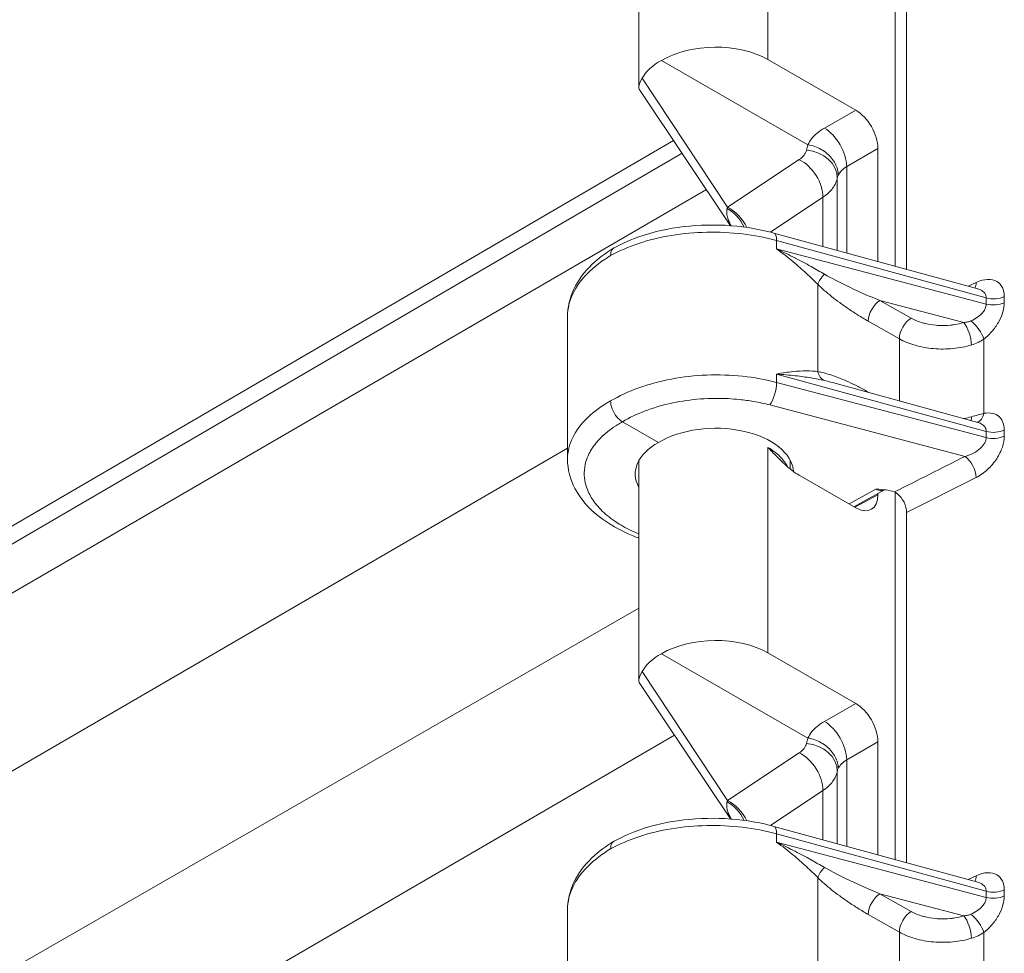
# Model space of a CAD drawing. Header units: inches. Extents: x 0.3 to 84.8, y 1.5 to 53.5.
# Tile 7 of 107: x 3 to 4.8, y 14.2 to 16. Entities that reach past the tile are written whole.
import ezdxf

# ---------------------------------------------------------------- set-up
doc = ezdxf.new("R2010")
doc.units = ezdxf.units.IN
doc.header["$LTSCALE"] = 2.5
doc.header["$MEASUREMENT"] = 0
doc.layers.add('Visible (ANSI)', color=7, linetype='Continuous', lineweight=18)
doc.layers.add('Visible Narrow (ANSI)', color=7, linetype='Continuous', lineweight=5)

msp = doc.modelspace()

# ---------------------------------------------------------------- linework, layer by layer
at = {"layer": 'Visible (ANSI)'}
for p, q in [((4.1246, 15.8421), (4.1246, 16.2554)), ((4.6063, 15.5055), (4.6063, 16.1956)), ((4.6276, 16.1578), (4.6276, 15.4997)), ((4.167, 15.8924), (4.4422, 15.7339)), ((4.3671, 15.8939), (4.5319, 15.799)), ((4.2968, 15.5818), (4.1262, 15.8365)), ((2.3197, 14.6516), (4.1897, 15.7418)), ((4.5737, 15.7266), (4.5737, 15.5144)), ((2.098, 14.4891), (4.2057, 15.7178)), ((4.7615, 15.463), (4.3783, 15.568)), ((4.7724, 15.4799), (4.7724, 15.4799)), ((4.7615, 15.463), (4.7615, 15.463)), ((4.7724, 15.4572), (4.7724, 15.4572)), ((3.9905, 15.4106), (3.9905, 15.1424)), ((4.4886, 15.2869), (4.7615, 15.2122)), ((4.1246, 15.2771), (4.1246, 15.2771)), ((4.1614, 15.1745), (4.0939, 15.2134)), ((4.7724, 15.1703), (4.7724, 15.1703)), ((4.1246, 14.7272), (4.1246, 15.1405)), ((4.4087, 15.1249), (4.4087, 15.1414)), ((4.7724, 15.1174), (4.7724, 15.1175)), ((4.4256, 15.1129), (4.5319, 15.0517)), ((4.586, 15.0855), (4.5287, 15.0536)), ((4.5737, 15.0786), (4.5737, 15.076)), ((4.6063, 15.0823), (4.6063, 15.0823)), ((4.6063, 14.3907), (4.6063, 15.0808)), ((4.6276, 15.043), (4.6276, 14.3848)), ((4.167, 14.7775), (4.4422, 14.6191)), ((4.3671, 14.7791), (4.5319, 14.6841)), ((4.2968, 14.467), (4.1262, 14.7217)), ((4.5737, 14.6118), (4.5737, 14.3996)), ((4.7615, 14.3482), (4.3783, 14.4531)), ((4.7724, 14.3651), (4.7724, 14.3651)), ((4.7615, 14.3482), (4.7615, 14.3482)), ((4.7724, 14.3423), (4.7724, 14.3423)), ((3.9905, 14.2957), (3.9905, 14.0275))]:
    msp.add_line(p, q, dxfattribs=at)
for centre, major_axis, ratio, start_param, end_param in [((4.2666, 15.834), (-0.142, -0.0022), 0.585862, 3.917989, 5.480785), ((4.2666, 15.8341), (-0.142, 0.0021), 0.565686, 5.498182, 5.99512), ((4.5319, 15.7507), (0.0295, -0.0512), 0.578269, 0.787485, 2.357977), ((4.3699, 15.5373), (0.0084, 0.0307), 0.342066, 6.283167, 6.283194), ((4.5797, 15.2291), (0.1478, -0.0623), 0.148889, 2.296425, 2.296428), ((4.2666, 15.1139), (-0.1489, -0.0023), 0.585862, 3.182557, 5.488785), ((4.2666, 15.1139), (-0.1489, 0.0022), 0.565686, 5.506182, 6.595407), ((4.5701, 15.113), (0.0161, -0.0274), 0.596079, 6.268618, 6.268634), ((4.605, 15.0559), (0.016, -0.0276), 0.578974, 0.78442, 2.134934), ((4.5319, 15.1001), (0.0295, -0.0512), 0.577917, 5.499872, 7.070364), ((4.2666, 14.7192), (-0.142, -0.0022), 0.585862, 3.917989, 5.480785), ((4.2666, 14.7192), (-0.142, 0.0021), 0.565686, 5.498182, 5.99512), ((4.5319, 14.6358), (0.0295, -0.0512), 0.578269, 0.787485, 2.357977), ((4.3699, 14.4224), (0.0084, 0.0307), 0.342066, 6.283129, 6.283156)]:
    msp.add_ellipse(centre, major_axis=major_axis, ratio=ratio, start_param=start_param, end_param=end_param, dxfattribs=at)
for points, knots in [([(4.1262, 15.8365), (4.1254, 15.8377), (4.1249, 15.839), (4.1241, 15.8448), (4.1261, 15.8504), (4.1308, 15.8589)], [0.0906454, 0.0906454, 0.0906454, 0.0906454, 0.135667, 0.135667, 0.2691124, 0.2691124, 0.2691124, 0.2691124]), ([(4.4992, 15.6765), (4.4992, 15.6802), (4.4987, 15.6839), (4.4977, 15.6875), (4.4967, 15.6912), (4.4953, 15.6949), (4.4935, 15.6985), (4.4916, 15.702), (4.4894, 15.7054), (4.4867, 15.7087), (4.4841, 15.7119), (4.4811, 15.7149), (4.4778, 15.7177), (4.4744, 15.7205), (4.4708, 15.723), (4.467, 15.7252), (4.4632, 15.7273), (4.4592, 15.7292), (4.455, 15.7307), (4.4508, 15.7322), (4.4463, 15.7332), (4.4422, 15.7339)], [0, 0, 0, 0, 0.142857, 0.142857, 0.142857, 0.285714, 0.285714, 0.285714, 0.428571, 0.428571, 0.428571, 0.571429, 0.571429, 0.571429, 0.714286, 0.714286, 0.714286, 0.857143, 0.857143, 0.857143, 1, 1, 1, 1]), ([(4.0781, 15.5402), (4.1008, 15.5528), (4.1272, 15.563), (4.1827, 15.5771), (4.2125, 15.5814), (4.2715, 15.5839), (4.3016, 15.5824), (4.3466, 15.5756), (4.3628, 15.5722), (4.3783, 15.568)], [0, 0, 0, 0, 0.2579992, 0.2579992, 0.50868, 0.50868, 0.7549978, 0.7549978, 0.8968483, 0.8968483, 0.8968483, 0.8968483]), ([(3.9905, 15.4106), (3.9905, 15.4283), (3.9947, 15.4463), (4.0104, 15.4794), (4.022, 15.4949), (4.0483, 15.5202), (4.0623, 15.5308), (4.0779, 15.54)], [0, 0, 0, 0, 0.2109545, 0.2109545, 0.4229481, 0.4229481, 0.6004891, 0.6004891, 0.6004891, 0.6004891]), ([(4.0781, 15.5402), (4.0767, 15.5394), (4.0754, 15.5382), (4.0744, 15.5368), (4.0724, 15.534), (4.0714, 15.53), (4.0714, 15.5255)], [0.4934761, 0.4934761, 0.4934761, 0.4934761, 0.6666667, 0.6666667, 0.6666667, 0.9999691, 0.9999691, 0.9999691, 0.9999691]), ([(4.0714, 15.2524), (4.0714, 15.2478), (4.0724, 15.2427), (4.0744, 15.2376), (4.0763, 15.2325), (4.0792, 15.2276), (4.0826, 15.2233), (4.086, 15.2191), (4.0899, 15.2156), (4.0939, 15.2134)], [0, 0, 0, 0, 0.333333, 0.333333, 0.333333, 0.666667, 0.666667, 0.666667, 1, 1, 1, 1]), ([(4.4256, 15.1129), (4.4213, 15.1154), (4.4124, 15.1215), (4.3982, 15.1337), (4.3831, 15.1484), (4.3725, 15.1593), (4.3671, 15.1649)], [0, 0, 0, 0, 0.25, 0.5, 0.75, 0.9999869, 0.9999869, 0.9999869, 0.9999869]), ([(4.1246, 14.9947), (4.1209, 14.9961), (4.1173, 14.9975), (4.0891, 15.009), (4.0667, 15.0217), (4.0296, 15.0514), (4.0144, 15.0689), (3.9954, 15.1049), (3.9905, 15.1238), (3.9905, 15.1424)], [0.9646041, 0.9646041, 0.9646041, 0.9646041, 1.0002271, 1.0002271, 1.2481771, 1.2481771, 1.500179, 1.500179, 1.7249251, 1.7249251, 1.7249251, 1.7249251]), ([(4.5698, 15.0869), (4.5706, 15.0868), (4.5706, 15.0868), (4.5769, 15.0864), (4.5828, 15.0859), (4.5937, 15.0845), (4.5995, 15.0834), (4.6047, 15.0815)], [-0.1175725, -0.1175725, -0.1175725, -0.1175725, -0.1090209, -0.1090209, -0.0516685, -0.0516685, -0.0000573, -0.0000573, -0.0000573, -0.0000573]), ([(4.6047, 15.0815), (4.6056, 15.0811), (4.6065, 15.0807), (4.6083, 15.0797), (4.6091, 15.0792), (4.6099, 15.0785)], [-0.01875974, -0.01875974, -0.01875974, -0.01875974, -0.00977143, -0.00977143, -0.00000098, -0.00000098, -0.00000098, -0.00000098]), ([(4.1262, 14.7217), (4.1254, 14.7229), (4.1249, 14.7242), (4.1241, 14.73), (4.1261, 14.7355), (4.1308, 14.7441)], [0.0906454, 0.0906454, 0.0906454, 0.0906454, 0.135667, 0.135667, 0.2691124, 0.2691124, 0.2691124, 0.2691124]), ([(4.4992, 14.5617), (4.4992, 14.5654), (4.4987, 14.569), (4.4977, 14.5727), (4.4967, 14.5764), (4.4953, 14.5801), (4.4935, 14.5836), (4.4916, 14.5872), (4.4894, 14.5906), (4.4867, 14.5938), (4.4841, 14.597), (4.4811, 14.6001), (4.4778, 14.6029), (4.4744, 14.6056), (4.4708, 14.6081), (4.467, 14.6103), (4.4632, 14.6125), (4.4592, 14.6143), (4.455, 14.6158), (4.4508, 14.6173), (4.4463, 14.6184), (4.4422, 14.6191)], [0, 0, 0, 0, 0.142857, 0.142857, 0.142857, 0.285714, 0.285714, 0.285714, 0.428571, 0.428571, 0.428571, 0.571429, 0.571429, 0.571429, 0.714286, 0.714286, 0.714286, 0.857143, 0.857143, 0.857143, 1, 1, 1, 1]), ([(4.0781, 14.4253), (4.1008, 14.438), (4.1272, 14.4482), (4.1827, 14.4623), (4.2125, 14.4665), (4.2715, 14.4691), (4.3016, 14.4675), (4.3466, 14.4608), (4.3628, 14.4574), (4.3783, 14.4531)], [0, 0, 0, 0, 0.2579992, 0.2579992, 0.50868, 0.50868, 0.7549978, 0.7549978, 0.8968483, 0.8968483, 0.8968483, 0.8968483]), ([(3.9905, 14.2957), (3.9905, 14.3135), (3.9947, 14.3315), (4.0104, 14.3645), (4.022, 14.3801), (4.0483, 14.4054), (4.0623, 14.4159), (4.0779, 14.4252)], [0, 0, 0, 0, 0.2109545, 0.2109545, 0.4229481, 0.4229481, 0.6004891, 0.6004891, 0.6004891, 0.6004891]), ([(4.0781, 14.4253), (4.0767, 14.4245), (4.0754, 14.4234), (4.0744, 14.4219), (4.0724, 14.4191), (4.0714, 14.4152), (4.0714, 14.4106)], [0.4934761, 0.4934761, 0.4934761, 0.4934761, 0.6666667, 0.6666667, 0.6666667, 0.9999691, 0.9999691, 0.9999691, 0.9999691])]:
    msp.add_open_spline(points, degree=3, knots=knots, dxfattribs=at)
for points in [[(4.7615, 15.463), (4.7616, 15.463), (4.7616, 15.463), (4.7616, 15.463)], [(4.7615, 15.2122), (4.7615, 15.2121), (4.7616, 15.2121), (4.7616, 15.2121)], [(3.9905, 15.1424), (3.9905, 15.1424), (3.9905, 15.1424), (3.9905, 15.1424)], [(4.586, 15.0855), (4.586, 15.0855), (4.586, 15.0855), (4.586, 15.0855)], [(4.7615, 14.3482), (4.7616, 14.3481), (4.7616, 14.3481), (4.7616, 14.3481)]]:
    msp.add_open_spline(points, degree=3, dxfattribs=at)
at = {"layer": 'Visible Narrow (ANSI)'}
for p, q in [((4.3671, 16.2615), (4.3671, 15.8939)), ((4.2911, 15.6164), (4.1308, 15.8589)), ((4.4733, 15.7652), (4.5319, 15.799)), ((4.4589, 15.7291), (4.4589, 15.7291)), ((4.5151, 15.6929), (4.5737, 15.7266)), ((4.2911, 15.6164), (4.4259, 15.7059)), ((4.4477, 15.7226), (4.4477, 15.7226)), ((4.4812, 15.706), (4.4812, 15.706)), ((4.5151, 15.5305), (4.5151, 15.6929)), ((4.4974, 15.6713), (4.4974, 15.5353)), ((2.0428, 14.3665), (4.2514, 15.6495)), ((4.3717, 15.5697), (4.4704, 15.6353)), ((4.4704, 15.6353), (4.4704, 15.5427)), ((4.3833, 15.5539), (4.3833, 15.5381)), ((4.7772, 15.446), (4.3833, 15.5539)), ((4.7772, 15.4345), (4.3833, 15.5381)), ((4.4605, 15.3078), (4.4605, 15.4716)), ((4.7429, 15.4681), (4.7582, 15.4752)), ((4.4704, 15.4625), (4.4704, 15.4625)), ((4.8111, 15.4486), (4.8111, 15.4371)), ((4.4974, 15.4405), (4.4974, 15.4405)), ((4.7349, 15.3998), (4.5775, 15.4412)), ((4.6359, 15.4081), (4.5775, 15.4412)), ((4.7772, 15.446), (4.7772, 15.4345)), ((4.6139, 15.3693), (4.5555, 15.4024)), ((4.7497, 15.4018), (4.7497, 15.4018)), ((4.6139, 15.2526), (4.6139, 15.3693)), ((4.7729, 15.2292), (4.7729, 15.3687)), ((4.7047, 15.3502), (4.7047, 15.3502)), ((4.3833, 15.303), (4.3833, 15.2873)), ((4.3833, 15.303), (4.7772, 15.1952)), ((4.7772, 15.1837), (4.3833, 15.2873)), ((4.4974, 15.297), (4.4974, 15.297)), ((4.5555, 15.2691), (4.5573, 15.2681)), ((4.7373, 15.1483), (4.3703, 15.2449)), ((4.7772, 15.1952), (4.7772, 15.1837)), ((4.8111, 15.1977), (4.8111, 15.1862)), ((2.0428, 14.0322), (3.9905, 15.1636)), ((4.3671, 15.1649), (4.3671, 15.1467)), ((4.3671, 15.1649), (4.3671, 15.1649)), ((4.3671, 15.1467), (4.3671, 14.7791)), ((4.7533, 15.1279), (4.7533, 15.1279)), ((4.7582, 15.1085), (4.6276, 15.043)), ((4.5195, 15.0589), (4.5698, 15.0869)), ((4.5303, 15.0527), (4.5737, 15.076)), ((2.147, 13.7261), (4.1246, 14.8631)), ((4.2911, 14.5015), (4.1308, 14.7441)), ((4.4733, 14.6504), (4.5319, 14.6841)), ((4.1914, 14.6243), (2.2293, 13.4844)), ((4.5151, 14.578), (4.5737, 14.6118)), ((4.2911, 14.5015), (4.4259, 14.591)), ((4.5151, 14.4157), (4.5151, 14.578)), ((4.4974, 14.5565), (4.4974, 14.4205)), ((4.3717, 14.4549), (4.4704, 14.5204)), ((4.4704, 14.5204), (4.4704, 14.4279)), ((4.3833, 14.439), (4.3833, 14.4233)), ((4.7772, 14.3312), (4.3833, 14.439)), ((4.7772, 14.3197), (4.3833, 14.4233)), ((4.4605, 14.1929), (4.4605, 14.3568)), ((4.7429, 14.3532), (4.7582, 14.3603)), ((4.4704, 14.3477), (4.4704, 14.3477)), ((4.4974, 14.3257), (4.4974, 14.3257)), ((4.7349, 14.285), (4.5775, 14.3264)), ((4.6359, 14.2933), (4.5775, 14.3264)), ((4.7772, 14.3312), (4.7772, 14.3197)), ((4.8111, 14.3337), (4.8111, 14.3222)), ((4.6139, 14.2544), (4.5555, 14.2876)), ((4.7497, 14.2869), (4.7497, 14.2869)), ((4.6139, 14.1377), (4.6139, 14.2544)), ((4.7729, 14.1143), (4.7729, 14.2539)), ((4.7047, 14.2354), (4.7047, 14.2354))]:
    msp.add_line(p, q, dxfattribs=at)
for centre, major_axis, ratio, start_param, end_param in [((4.474, 15.7173), (-0.0295, 0.0512), 0.557781, 3.929044, 5.499536), ((4.4251, 15.6571), (-0.0327, 0.0492), 0.636195, 3.890894, 5.460105), ((4.4386, 15.675), (0.0581, -0.011), 0.82069, 0.152197, 1.712029), ((4.5562, 15.6683), (-0.0591, -0.0018), 0.595664, 5.462271, 5.996355), ((4.5562, 15.6667), (-0.0592, 0.0017), 0.555317, 6.031111, 6.193329), ((4.2851, 15.5644), (-0.0293, 0.0513), 0.675563, 4.616314, 5.463445), ((4.2904, 15.5677), (-0.0327, 0.0492), 0.636195, 4.516433, 5.460169), ((4.3699, 15.5373), (0.0084, 0.0307), 0.342066, 5.374816, 6.283162), ((4.4828, 15.4847), (-0.022, -0.0229), 0.356725, 4.786602, 5.61041), ((4.5797, 15.4662), (0.1477, -0.0605), 0.150319, 3.969525, 4.759099), ((4.7377, 15.4892), (0.0134, -0.0289), 0.535461, 0.352402, 0.835222), ((4.7906, 15.4626), (0.0318, 0), 0.575862, 4.276057, 5.410521), ((4.5779, 15.4155), (-0.0157, -0.0277), 0.57407, 3.938944, 5.492288), ((4.7906, 15.4511), (0.0318, 0), 0.575835, 4.276269, 5.41084), ((4.6363, 15.3823), (-0.0157, -0.0277), 0.574069, 3.938944, 5.492288), ((4.7353, 15.374), (0.0092, -0.0305), 0.354139, 0.899352, 2.464574), ((4.7524, 15.3827), (0.0195, -0.0251), 0.353117, 0.733408, 2.18687), ((4.4828, 15.3208), (-0.0055, -0.0313), 0.729467, 5.265161, 6.088958), ((4.3699, 15.2707), (0.0081, 0.0308), 0.348941, 3.816957, 5.371322), ((4.5797, 15.2291), (0.1478, -0.0623), 0.148889, 2.296428, 2.437842), ((4.5779, 15.2822), (0.0157, 0.0277), 0.573928, 2.350818, 2.37129), ((4.7524, 15.2432), (0.0059, -0.0313), 0.659935, 0.100633, 0.985581), ((4.7353, 15.239), (-0.0083, 0.0307), 0.373217, 3.753051, 4.051101), ((4.7906, 15.2118), (0.0318, 0), 0.575862, 4.276057, 5.410521), ((4.7906, 15.2003), (0.0318, 0), 0.575835, 4.276269, 5.41084), ((4.7377, 15.1225), (0.0143, -0.0284), 0.515418, 0.819538, 2.388814), ((4.5701, 15.113), (0.0161, -0.0274), 0.596079, 5.493095, 6.268618), ((4.474, 14.6025), (-0.0295, 0.0512), 0.557781, 3.929044, 5.499536), ((4.4386, 14.5601), (0.0581, -0.011), 0.82069, 0.152197, 1.712029), ((4.4251, 14.5423), (-0.0327, 0.0492), 0.636195, 3.890894, 5.460105), ((4.5562, 14.5535), (-0.0591, -0.0018), 0.595664, 5.462271, 5.996355), ((4.5562, 14.5518), (-0.0592, 0.0017), 0.555317, 6.031111, 6.193329), ((4.2851, 14.4495), (-0.0293, 0.0513), 0.675563, 4.616314, 5.463445), ((4.2904, 14.4528), (-0.0327, 0.0492), 0.636195, 4.516433, 5.460169), ((4.3699, 14.4224), (0.0084, 0.0307), 0.342066, 5.374816, 6.283162), ((4.4828, 14.3699), (-0.022, -0.0229), 0.356725, 4.786602, 5.61041), ((4.5797, 14.3514), (0.1477, -0.0605), 0.150319, 3.969525, 4.759099), ((4.7377, 14.3744), (0.0134, -0.0289), 0.535461, 0.352402, 0.835222), ((4.5779, 14.3006), (-0.0157, -0.0277), 0.57407, 3.938944, 5.492288), ((4.7906, 14.3478), (0.0318, 0), 0.575862, 4.276057, 5.410521), ((4.7906, 14.3363), (0.0318, 0), 0.575835, 4.276269, 5.41084), ((4.6363, 14.2675), (-0.0157, -0.0277), 0.574069, 3.938944, 5.492288), ((4.7353, 14.2592), (0.0092, -0.0305), 0.354139, 0.899352, 2.464574), ((4.7524, 14.2679), (0.0195, -0.0251), 0.353117, 0.733408, 2.18687)]:
    msp.add_ellipse(centre, major_axis=major_axis, ratio=ratio, start_param=start_param, end_param=end_param, dxfattribs=at)
for points in [[(4.4422, 15.7339), (4.444, 15.7377), (4.4482, 15.7454), (4.4592, 15.756), (4.4682, 15.7623), (4.4733, 15.7652)], [(4.4394, 15.7237), (4.4397, 15.7254), (4.4408, 15.7286), (4.4414, 15.7323), (4.4422, 15.7339)], [(4.7582, 15.4752), (4.766, 15.4788), (4.7801, 15.4823), (4.798, 15.4784), (4.8087, 15.4663), (4.8111, 15.4551), (4.8111, 15.4486)], [(4.7729, 15.3687), (4.7696, 15.3664), (4.7624, 15.3622), (4.754, 15.359), (4.7495, 15.3576)], [(4.7353, 15.2193), (4.7401, 15.2203), (4.7449, 15.2214), (4.7495, 15.2226)], [(4.8111, 15.1862), (4.8111, 15.1796), (4.8086, 15.1661), (4.798, 15.1438), (4.7801, 15.1225), (4.766, 15.1124), (4.7582, 15.1085)], [(4.7373, 15.1483), (4.6931, 15.1261), (4.649, 15.1037), (4.6047, 15.0815)], [(4.4422, 14.6191), (4.444, 14.6228), (4.4482, 14.6306), (4.4592, 14.6412), (4.4682, 14.6474), (4.4733, 14.6504)], [(4.4394, 14.6088), (4.4397, 14.6105), (4.4408, 14.6138), (4.4414, 14.6174), (4.4422, 14.6191)], [(4.7582, 14.3603), (4.766, 14.364), (4.7801, 14.3675), (4.798, 14.3635), (4.8087, 14.3514), (4.8111, 14.3403), (4.8111, 14.3337)], [(4.7729, 14.2539), (4.7696, 14.2516), (4.7624, 14.2474), (4.754, 14.2441), (4.7495, 14.2428)]]:
    msp.add_open_spline(points, degree=3, dxfattribs=at)
for points, knots in [([(4.4259, 15.7059), (4.4275, 15.7069), (4.429, 15.7081), (4.4303, 15.7092), (4.4321, 15.7108), (4.4337, 15.7125), (4.435, 15.7142), (4.4362, 15.7157), (4.4371, 15.7173), (4.4379, 15.719), (4.4385, 15.7205), (4.4391, 15.7221), (4.4394, 15.7237)], [0, 0, 0, 0, 0.2109464, 0.2109464, 0.2109464, 0.5, 0.5, 0.5, 0.7612543, 0.7612543, 0.7612543, 1, 1, 1, 1]), ([(4.4704, 15.6353), (4.4779, 15.6403), (4.4902, 15.6517), (4.4961, 15.6647), (4.4974, 15.6713)], [0.0000001, 0.0000001, 0.0000001, 0.0000001, 0.5, 0.9999998, 0.9999998, 0.9999998, 0.9999998]), ([(4.2981, 15.5817), (4.2977, 15.5824), (4.2974, 15.583), (4.297, 15.5836), (4.2969, 15.5838), (4.2968, 15.5841), (4.2966, 15.5843), (4.2958, 15.5858), (4.2951, 15.5873), (4.2944, 15.5886), (4.2943, 15.589), (4.2941, 15.5893), (4.294, 15.5896), (4.2934, 15.5908), (4.293, 15.592), (4.2925, 15.593), (4.2924, 15.5934), (4.2922, 15.5939), (4.2921, 15.5942), (4.2917, 15.5952), (4.2914, 15.5961), (4.2912, 15.5969), (4.291, 15.5974), (4.2909, 15.5979), (4.2908, 15.5983), (4.2906, 15.5991), (4.2904, 15.5998), (4.2903, 15.6005), (4.2901, 15.601), (4.29, 15.6015), (4.29, 15.602), (4.2899, 15.6026), (4.2898, 15.6031), (4.2897, 15.6037), (4.2896, 15.6042), (4.2896, 15.6048), (4.2896, 15.6053), (4.2895, 15.6057), (4.2895, 15.6062), (4.2895, 15.6066), (4.2895, 15.6072), (4.2895, 15.6077), (4.2895, 15.6083), (4.2895, 15.6086), (4.2896, 15.6089), (4.2896, 15.6092), (4.2896, 15.6098), (4.2897, 15.6104), (4.2898, 15.611), (4.2898, 15.6112), (4.2899, 15.6114), (4.2899, 15.6117), (4.29, 15.6123), (4.2902, 15.6129), (4.2903, 15.6135), (4.2903, 15.6136), (4.2904, 15.6137), (4.2904, 15.6139)], [0.1513684, 0.1513684, 0.1513684, 0.1513684, 0.1818182, 0.1818182, 0.1818182, 0.1936407, 0.1936407, 0.1936407, 0.2727273, 0.2727273, 0.2727273, 0.2922475, 0.2922475, 0.2922475, 0.3636364, 0.3636364, 0.3636364, 0.390869, 0.390869, 0.390869, 0.4545455, 0.4545455, 0.4545455, 0.4894642, 0.4894642, 0.4894642, 0.5454545, 0.5454545, 0.5454545, 0.5880942, 0.5880942, 0.5880942, 0.6363636, 0.6363636, 0.6363636, 0.6867325, 0.6867325, 0.6867325, 0.7272727, 0.7272727, 0.7272727, 0.7853261, 0.7853261, 0.7853261, 0.8181818, 0.8181818, 0.8181818, 0.8839599, 0.8839599, 0.8839599, 0.9090909, 0.9090909, 0.9090909, 0.9824237, 0.9824237, 0.9824237, 1, 1, 1, 1]), ([(4.2904, 15.6139), (4.2905, 15.6143), (4.2908, 15.6151), (4.291, 15.6159), (4.2911, 15.6164)], [0.0001254, 0.0001254, 0.0001254, 0.0001254, 0.5, 1, 1, 1, 1]), ([(4.3833, 15.5539), (4.3629, 15.5595), (4.3198, 15.5678), (4.252, 15.5711), (4.1851, 15.565), (4.123, 15.5499), (4.0873, 15.5344), (4.0714, 15.5255)], [0, 0, 0, 0, 0.2, 0.4, 0.6, 0.8, 1, 1, 1, 1]), ([(4.0714, 15.5255), (4.0545, 15.5155), (4.0252, 15.4929), (3.9973, 15.4538), (3.9906, 15.4254), (3.9905, 15.411), (3.9905, 15.4106)], [0, 0, 0, 0, 0.0833333, 0.1666667, 0.25, 0.2528, 0.2528, 0.2528, 0.2528]), ([(4.4605, 15.4716), (4.4541, 15.4781), (4.447, 15.485), (4.4392, 15.4922), (4.4315, 15.4994), (4.4231, 15.5068), (4.4138, 15.5145), (4.4045, 15.5222), (4.3944, 15.5302), (4.3833, 15.5381)], [0, 0, 0, 0, 0.333333, 0.333333, 0.333333, 0.666667, 0.666667, 0.666667, 1, 1, 1, 1]), ([(4.473, 15.4908), (4.4653, 15.4953), (4.457, 15.5001), (4.4481, 15.505), (4.4479, 15.5051), (4.4476, 15.5052), (4.4474, 15.5054), (4.4383, 15.5104), (4.4287, 15.5156), (4.4182, 15.521), (4.418, 15.5211), (4.4179, 15.5211), (4.4178, 15.5212), (4.4071, 15.5267), (4.3956, 15.5324), (4.3833, 15.5381)], [0, 0, 0, 0, 0.325306, 0.325306, 0.325306, 0.333333, 0.333333, 0.333333, 0.662653, 0.662653, 0.662653, 0.666667, 0.666667, 0.666667, 1, 1, 1, 1]), ([(4.5555, 15.4024), (4.5488, 15.4062), (4.536, 15.4139), (4.5181, 15.4255), (4.5017, 15.4372), (4.4865, 15.4488), (4.4727, 15.4603), (4.4644, 15.4679), (4.4605, 15.4716)], [0, 0, 0, 0, 0.1666667, 0.3333333, 0.5, 0.6666667, 0.8333333, 0.9999581, 0.9999581, 0.9999581, 0.9999581]), ([(4.7615, 15.463), (4.7633, 15.4625), (4.7649, 15.4619), (4.7664, 15.4612), (4.7699, 15.4596), (4.7726, 15.4573), (4.7744, 15.4547), (4.7763, 15.4521), (4.7772, 15.4491), (4.7772, 15.446)], [0.3969196, 0.3969196, 0.3969196, 0.3969196, 0.5, 0.5, 0.5, 0.75, 0.75, 0.75, 1, 1, 1, 1]), ([(4.7772, 15.4345), (4.7772, 15.4331), (4.777, 15.4317), (4.7767, 15.4303), (4.7763, 15.4289), (4.7759, 15.4276), (4.7753, 15.4262), (4.7743, 15.4241), (4.7731, 15.422), (4.7714, 15.4199), (4.7709, 15.4192), (4.7703, 15.4185), (4.7697, 15.4177), (4.7672, 15.415), (4.7642, 15.4123), (4.7607, 15.4098), (4.7571, 15.4072), (4.7529, 15.4048), (4.7484, 15.4029)], [0, 0, 0, 0, 0.130235, 0.130235, 0.130235, 0.25, 0.25, 0.25, 0.43676, 0.43676, 0.43676, 0.5, 0.5, 0.5, 0.745083, 0.745083, 0.745083, 1, 1, 1, 1]), ([(4.8111, 15.4371), (4.8111, 15.4317), (4.8094, 15.4204), (4.8021, 15.4023), (4.7896, 15.3839), (4.779, 15.3734), (4.7729, 15.3687)], [0, 0, 0, 0, 0.25, 0.5, 0.75, 0.9999658, 0.9999658, 0.9999658, 0.9999658]), ([(4.7349, 15.3998), (4.7294, 15.3981), (4.7237, 15.3968), (4.7179, 15.3959), (4.7151, 15.3955), (4.7124, 15.3951), (4.7095, 15.3948), (4.7027, 15.3942), (4.6957, 15.394), (4.6887, 15.3943), (4.6868, 15.3943), (4.6848, 15.3945), (4.6829, 15.3946), (4.6751, 15.3953), (4.6675, 15.3966), (4.6604, 15.3984), (4.6595, 15.3986), (4.6585, 15.3989), (4.6575, 15.3992), (4.6498, 15.4014), (4.6427, 15.4042), (4.6363, 15.4078), (4.6362, 15.4079), (4.636, 15.408), (4.6359, 15.4081)], [0, 0, 0, 0, 0.169515, 0.169515, 0.169515, 0.25, 0.25, 0.25, 0.445394, 0.445394, 0.445394, 0.5, 0.5, 0.5, 0.719663, 0.719663, 0.719663, 0.75, 0.75, 0.75, 0.994472, 0.994472, 0.994472, 1, 1, 1, 1]), ([(4.7484, 15.4029), (4.7466, 15.4021), (4.7446, 15.4014), (4.7423, 15.4009), (4.7401, 15.4004), (4.7376, 15.4), (4.7349, 15.3998)], [0, 0, 0, 0, 0.5, 0.5, 0.5, 0.9999994, 0.9999994, 0.9999994, 0.9999994]), ([(4.7495, 15.3576), (4.7385, 15.3544), (4.715, 15.3498), (4.6779, 15.3497), (4.6427, 15.3561), (4.6226, 15.3643), (4.6139, 15.3693)], [0.0000001, 0.0000001, 0.0000001, 0.0000001, 0.25, 0.5, 0.75, 1, 1, 1, 1]), ([(4.3833, 15.2873), (4.3629, 15.2927), (4.3198, 15.3005), (4.252, 15.3027), (4.1851, 15.2952), (4.123, 15.2784), (4.0873, 15.2618), (4.0714, 15.2524)], [0, 0, 0, 0, 0.2, 0.4, 0.6, 0.8, 1, 1, 1, 1]), ([(4.3833, 15.303), (4.3945, 15.3051), (4.4047, 15.3066), (4.414, 15.3076), (4.4233, 15.3085), (4.4317, 15.309), (4.4394, 15.309), (4.4471, 15.309), (4.4541, 15.3086), (4.4605, 15.3078)], [0, 0, 0, 0, 0.333333, 0.333333, 0.333333, 0.666667, 0.666667, 0.666667, 1, 1, 1, 1]), ([(4.3833, 15.303), (4.3958, 15.3022), (4.4073, 15.3011), (4.418, 15.2999), (4.4181, 15.2999), (4.4183, 15.2999), (4.4184, 15.2999), (4.4289, 15.2987), (4.4386, 15.2973), (4.4476, 15.2958), (4.4479, 15.2958), (4.4481, 15.2957), (4.4484, 15.2957), (4.4572, 15.2942), (4.4655, 15.2926), (4.473, 15.2908)], [0, 0, 0, 0, 0.3333333, 0.3333333, 0.3333333, 0.3381711, 0.3381711, 0.3381711, 0.6666667, 0.6666667, 0.6666667, 0.6763403, 0.6763403, 0.6763403, 0.9999933, 0.9999933, 0.9999933, 0.9999933]), ([(4.4605, 15.3078), (4.4644, 15.3071), (4.4727, 15.3052), (4.4866, 15.3011), (4.5017, 15.2955), (4.5182, 15.2884), (4.536, 15.2798), (4.5489, 15.2729), (4.5555, 15.2691)], [0.0000394, 0.0000394, 0.0000394, 0.0000394, 0.1666667, 0.3333333, 0.5, 0.6666667, 0.8333333, 1, 1, 1, 1]), ([(3.9905, 15.1424), (3.9905, 15.1428), (3.9906, 15.1568), (3.9973, 15.1842), (4.0252, 15.2216), (4.0545, 15.243), (4.0714, 15.2524)], [0.7471822, 0.7471822, 0.7471822, 0.7471822, 0.75, 0.8333333, 0.9166667, 1, 1, 1, 1]), ([(4.3703, 15.2449), (4.3604, 15.2475), (4.3503, 15.2497), (4.3401, 15.2515), (4.3313, 15.253), (4.3224, 15.2542), (4.3134, 15.2552), (4.2993, 15.2566), (4.2849, 15.2573), (4.2705, 15.2573), (4.2649, 15.2573), (4.2594, 15.2572), (4.2539, 15.257), (4.2358, 15.2562), (4.2179, 15.2543), (4.2006, 15.2512), (4.1988, 15.2509), (4.197, 15.2506), (4.1952, 15.2502), (4.1761, 15.2466), (4.1578, 15.2416), (4.1408, 15.2354), (4.1392, 15.2349), (4.1377, 15.2343), (4.1362, 15.2337), (4.121, 15.2279), (4.1069, 15.2212), (4.0939, 15.2134)], [0, 0, 0, 0, 0.107321, 0.107321, 0.107321, 0.2, 0.2, 0.2, 0.344617, 0.344617, 0.344617, 0.4, 0.4, 0.4, 0.581249, 0.581249, 0.581249, 0.6, 0.6, 0.6, 0.8, 0.8, 0.8, 0.818201, 0.818201, 0.818201, 1, 1, 1, 1]), ([(4.7495, 15.2226), (4.754, 15.2239), (4.7624, 15.2263), (4.7696, 15.2283), (4.7729, 15.2292)], [0.0000065, 0.0000065, 0.0000065, 0.0000065, 0.5, 1, 1, 1, 1]), ([(4.7729, 15.2292), (4.779, 15.2303), (4.7896, 15.2302), (4.8021, 15.2238), (4.8094, 15.2127), (4.8111, 15.2032), (4.8111, 15.1977)], [0.0000089, 0.0000089, 0.0000089, 0.0000089, 0.25, 0.5, 0.75, 1, 1, 1, 1]), ([(4.1246, 15.0025), (4.1123, 15.0076), (4.1009, 15.0132), (4.0904, 15.0195), (4.0866, 15.0218), (4.0828, 15.0242), (4.0792, 15.0266), (4.0692, 15.0334), (4.0604, 15.0408), (4.0528, 15.0485), (4.049, 15.0525), (4.0455, 15.0565), (4.0424, 15.0606), (4.0371, 15.0675), (4.0328, 15.0747), (4.0295, 15.082), (4.027, 15.0875), (4.0251, 15.0932), (4.0238, 15.0989), (4.0225, 15.1051), (4.0218, 15.1113), (4.0219, 15.1175), (4.0221, 15.1245), (4.0231, 15.1315), (4.0251, 15.1384), (4.0265, 15.1433), (4.0284, 15.1481), (4.0307, 15.1528), (4.0346, 15.1608), (4.0398, 15.1685), (4.0462, 15.1759), (4.049, 15.1792), (4.052, 15.1824), (4.0552, 15.1855), (4.0637, 15.1937), (4.0737, 15.2013), (4.0853, 15.2084), (4.088, 15.2101), (4.0909, 15.2117), (4.0939, 15.2134)], [0.4405439, 0.4405439, 0.4405439, 0.4405439, 0.5, 0.5, 0.5, 0.5219754, 0.5219754, 0.5219754, 0.5833333, 0.5833333, 0.5833333, 0.6143423, 0.6143423, 0.6143423, 0.6666667, 0.6666667, 0.6666667, 0.7066908, 0.7066908, 0.7066908, 0.75, 0.75, 0.75, 0.7990465, 0.7990465, 0.7990465, 0.8333333, 0.8333333, 0.8333333, 0.8912548, 0.8912548, 0.8912548, 0.9166667, 0.9166667, 0.9166667, 0.9838408, 0.9838408, 0.9838408, 1, 1, 1, 1]), ([(4.7615, 15.2122), (4.7647, 15.2113), (4.7674, 15.21), (4.7697, 15.2085), (4.7722, 15.2068), (4.774, 15.2048), (4.7753, 15.2026), (4.7765, 15.2003), (4.7772, 15.1978), (4.7772, 15.1952)], [0.2742438, 0.2742438, 0.2742438, 0.2742438, 0.5, 0.5, 0.5, 0.75, 0.75, 0.75, 1, 1, 1, 1]), ([(4.7772, 15.1837), (4.7772, 15.1805), (4.7762, 15.1771), (4.7744, 15.1737), (4.7726, 15.1703), (4.7699, 15.1668), (4.7663, 15.1635), (4.7628, 15.1602), (4.7583, 15.157), (4.7534, 15.1544), (4.7485, 15.1518), (4.7431, 15.1497), (4.7373, 15.1483)], [0, 0, 0, 0, 0.25, 0.25, 0.25, 0.5, 0.5, 0.5, 0.75, 0.75, 0.75, 1, 1, 1, 1]), ([(4.3671, 15.1649), (4.3758, 15.1599), (4.3908, 15.1487), (4.4003, 15.1358), (4.4035, 15.1292)], [0.000019, 0.000019, 0.000019, 0.000019, 0.1666667, 0.3279545, 0.3279545, 0.3279545, 0.3279545]), ([(4.4259, 14.591), (4.4275, 14.5921), (4.429, 14.5932), (4.4303, 14.5944), (4.4321, 14.596), (4.4337, 14.5976), (4.435, 14.5993), (4.4362, 14.6009), (4.4371, 14.6025), (4.4379, 14.6042), (4.4385, 14.6057), (4.4391, 14.6072), (4.4394, 14.6088)], [0, 0, 0, 0, 0.2109464, 0.2109464, 0.2109464, 0.5, 0.5, 0.5, 0.7612543, 0.7612543, 0.7612543, 1, 1, 1, 1]), ([(4.4704, 14.5204), (4.4779, 14.5255), (4.4902, 14.5369), (4.4961, 14.5499), (4.4974, 14.5565)], [0.0000001, 0.0000001, 0.0000001, 0.0000001, 0.5, 0.9999998, 0.9999998, 0.9999998, 0.9999998]), ([(4.2981, 14.4669), (4.298, 14.467), (4.2979, 14.4672), (4.2978, 14.4674), (4.2975, 14.4679), (4.2972, 14.4684), (4.297, 14.4688), (4.2962, 14.4704), (4.2954, 14.4718), (4.2948, 14.4731), (4.2947, 14.4734), (4.2945, 14.4736), (4.2944, 14.4739), (4.2937, 14.4754), (4.2931, 14.4767), (4.2926, 14.478), (4.2926, 14.4781), (4.2925, 14.4782), (4.2925, 14.4783), (4.292, 14.4797), (4.2915, 14.481), (4.2912, 14.4822), (4.2908, 14.4834), (4.2905, 14.4846), (4.2902, 14.4857), (4.2902, 14.4858), (4.2902, 14.4859), (4.2902, 14.486), (4.29, 14.487), (4.2898, 14.488), (4.2897, 14.4889), (4.2897, 14.4891), (4.2897, 14.4893), (4.2896, 14.4895), (4.2896, 14.4903), (4.2895, 14.491), (4.2895, 14.4918), (4.2895, 14.492), (4.2895, 14.4923), (4.2895, 14.4926), (4.2895, 14.4932), (4.2895, 14.4938), (4.2896, 14.4944), (4.2896, 14.4947), (4.2896, 14.4951), (4.2897, 14.4954), (4.2897, 14.4959), (4.2898, 14.4964), (4.2899, 14.4968), (4.29, 14.4972), (4.2901, 14.4976), (4.2901, 14.4979), (4.2902, 14.4983), (4.2903, 14.4987), (4.2904, 14.499)], [0.1501902, 0.1501902, 0.1501902, 0.1501902, 0.1580075, 0.1580075, 0.1580075, 0.1818182, 0.1818182, 0.1818182, 0.2574197, 0.2574197, 0.2574197, 0.2727273, 0.2727273, 0.2727273, 0.356881, 0.356881, 0.356881, 0.3636364, 0.3636364, 0.3636364, 0.4545455, 0.4545455, 0.4545455, 0.5454545, 0.5454545, 0.5454545, 0.5557267, 0.5557267, 0.5557267, 0.6363636, 0.6363636, 0.6363636, 0.6552139, 0.6552139, 0.6552139, 0.7272727, 0.7272727, 0.7272727, 0.7546618, 0.7546618, 0.7546618, 0.8181818, 0.8181818, 0.8181818, 0.8541467, 0.8541467, 0.8541467, 0.9090909, 0.9090909, 0.9090909, 0.9534138, 0.9534138, 0.9534138, 1, 1, 1, 1]), ([(4.2904, 14.499), (4.2905, 14.4994), (4.2908, 14.5003), (4.291, 14.5011), (4.2911, 14.5015)], [0.0001254, 0.0001254, 0.0001254, 0.0001254, 0.5, 1, 1, 1, 1]), ([(4.3833, 14.439), (4.3629, 14.4446), (4.3198, 14.4529), (4.252, 14.4562), (4.1851, 14.4501), (4.123, 14.435), (4.0873, 14.4195), (4.0714, 14.4106)], [0, 0, 0, 0, 0.2, 0.4, 0.6, 0.8, 1, 1, 1, 1]), ([(4.0714, 14.4106), (4.0545, 14.4006), (4.0252, 14.3781), (3.9973, 14.339), (3.9906, 14.3106), (3.9905, 14.2962), (3.9905, 14.2957)], [0, 0, 0, 0, 0.0833333, 0.1666667, 0.25, 0.2528, 0.2528, 0.2528, 0.2528]), ([(4.4605, 14.3568), (4.4541, 14.3633), (4.447, 14.3702), (4.4392, 14.3774), (4.4315, 14.3845), (4.4231, 14.392), (4.4138, 14.3997), (4.4045, 14.4074), (4.3944, 14.4154), (4.3833, 14.4233)], [0, 0, 0, 0, 0.333333, 0.333333, 0.333333, 0.666667, 0.666667, 0.666667, 1, 1, 1, 1]), ([(4.473, 14.376), (4.4653, 14.3805), (4.457, 14.3852), (4.4481, 14.3902), (4.4479, 14.3903), (4.4476, 14.3904), (4.4474, 14.3905), (4.4383, 14.3955), (4.4287, 14.4007), (4.4182, 14.4062), (4.418, 14.4062), (4.4179, 14.4063), (4.4178, 14.4064), (4.4071, 14.4118), (4.3956, 14.4175), (4.3833, 14.4233)], [0, 0, 0, 0, 0.325306, 0.325306, 0.325306, 0.333333, 0.333333, 0.333333, 0.662653, 0.662653, 0.662653, 0.666667, 0.666667, 0.666667, 1, 1, 1, 1]), ([(4.5555, 14.2876), (4.5488, 14.2914), (4.536, 14.2991), (4.5181, 14.3107), (4.5017, 14.3223), (4.4865, 14.3339), (4.4727, 14.3455), (4.4644, 14.353), (4.4605, 14.3568)], [0, 0, 0, 0, 0.1666667, 0.3333333, 0.5, 0.6666667, 0.8333333, 0.9999581, 0.9999581, 0.9999581, 0.9999581]), ([(4.7615, 14.3482), (4.7633, 14.3477), (4.7649, 14.3471), (4.7664, 14.3464), (4.7699, 14.3447), (4.7726, 14.3425), (4.7744, 14.3399), (4.7763, 14.3373), (4.7772, 14.3343), (4.7772, 14.3312)], [0.3969196, 0.3969196, 0.3969196, 0.3969196, 0.5, 0.5, 0.5, 0.75, 0.75, 0.75, 1, 1, 1, 1]), ([(4.7772, 14.3197), (4.7772, 14.317), (4.7765, 14.3142), (4.7753, 14.3114), (4.774, 14.3086), (4.7722, 14.3057), (4.7697, 14.3029), (4.7672, 14.3001), (4.7641, 14.2973), (4.7605, 14.2948), (4.7569, 14.2923), (4.7528, 14.29), (4.7484, 14.288)], [0, 0, 0, 0, 0.25, 0.25, 0.25, 0.5, 0.5, 0.5, 0.75, 0.75, 0.75, 1, 1, 1, 1]), ([(4.8111, 14.3222), (4.8111, 14.3168), (4.8094, 14.3056), (4.8021, 14.2875), (4.7896, 14.2691), (4.779, 14.2586), (4.7729, 14.2539)], [0, 0, 0, 0, 0.25, 0.5, 0.75, 0.9999658, 0.9999658, 0.9999658, 0.9999658]), ([(4.7349, 14.285), (4.7294, 14.2833), (4.7237, 14.282), (4.7179, 14.2811), (4.7151, 14.2806), (4.7124, 14.2803), (4.7095, 14.28), (4.7027, 14.2793), (4.6957, 14.2791), (4.6887, 14.2794), (4.6868, 14.2795), (4.6848, 14.2796), (4.6829, 14.2798), (4.6751, 14.2804), (4.6675, 14.2817), (4.6604, 14.2836), (4.6595, 14.2838), (4.6585, 14.2841), (4.6575, 14.2843), (4.6498, 14.2865), (4.6427, 14.2894), (4.6363, 14.293), (4.6362, 14.2931), (4.636, 14.2932), (4.6359, 14.2933)], [0, 0, 0, 0, 0.169515, 0.169515, 0.169515, 0.25, 0.25, 0.25, 0.445394, 0.445394, 0.445394, 0.5, 0.5, 0.5, 0.719663, 0.719663, 0.719663, 0.75, 0.75, 0.75, 0.994472, 0.994472, 0.994472, 1, 1, 1, 1]), ([(4.7484, 14.288), (4.7466, 14.2873), (4.7446, 14.2866), (4.7423, 14.2861), (4.7401, 14.2856), (4.7376, 14.2852), (4.7349, 14.285)], [0.0000005, 0.0000005, 0.0000005, 0.0000005, 0.5, 0.5, 0.5, 0.9999994, 0.9999994, 0.9999994, 0.9999994]), ([(4.7495, 14.2428), (4.7385, 14.2395), (4.715, 14.235), (4.6779, 14.2348), (4.6427, 14.2412), (4.6226, 14.2495), (4.6139, 14.2544)], [0.0000001, 0.0000001, 0.0000001, 0.0000001, 0.25, 0.5, 0.75, 1, 1, 1, 1])]:
    msp.add_open_spline(points, degree=3, knots=knots, dxfattribs=at)

doc.saveas('drawing.dxf')
